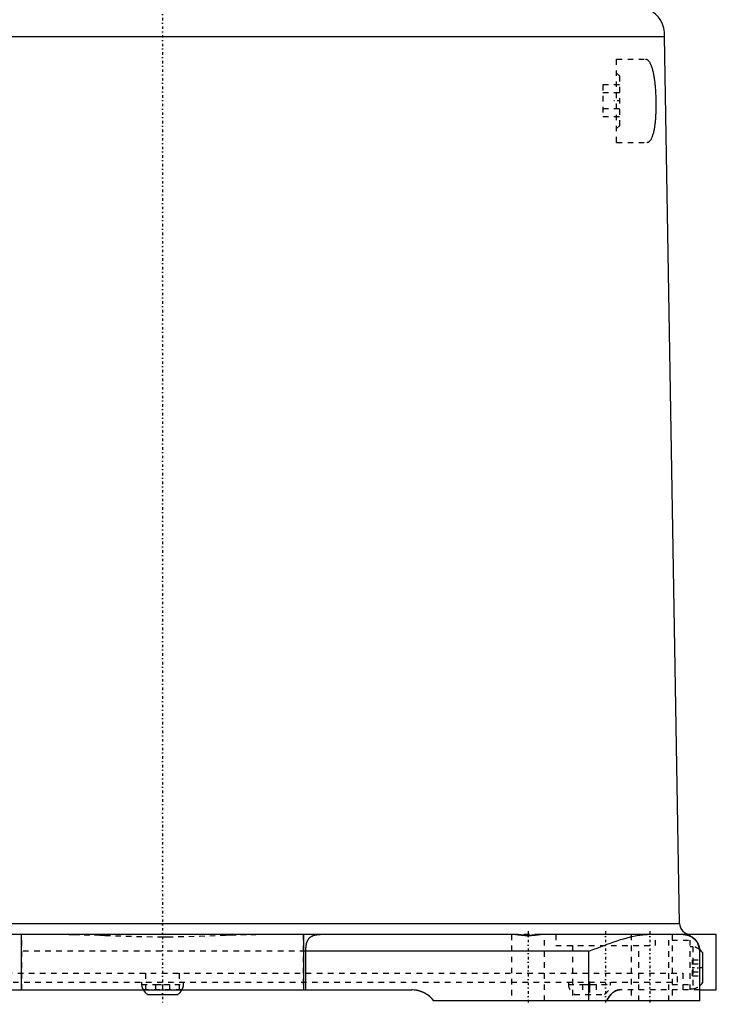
# Model space of a CAD drawing. Extents: x -152 to 584, y -5 to 847.
# Tile 2 of 12: x -26 to 100, y -1 to 177. Entities that reach past the tile are written whole.
import ezdxf

# ---------------------------------------------------------------- set-up
doc = ezdxf.new("R2010")
doc.units = 0
doc.linetypes.add('CENTER', pattern=[1.5, 0.45, -0.5, 0.05, -0.5])
doc.linetypes.add('DASHED', pattern=[2, 1, -1])
for name, color, linetype in [('AM_0', 7, 'CONTINUOUS'), ('AM_3', 7, 'DASHED'), ('AM_7', 7, 'CENTER')]:
    doc.layers.add(name, color=color, linetype=linetype)

msp = doc.modelspace()

# ---------------------------------------------------------------- linework, layer by layer
at = {"layer": 'AM_0', "color": 7, "linetype": 'CONTINUOUS'}
for p, q in [((-61.35, 174.12), (90.65, 174.12)), ((93.35, 14), (90.65, 174.12)), ((-58.49, 14), (93.35, 14)), ((63.76, 12), (-94, 12)), ((-25.5, 2), (-25.5, 12)), ((25.5, 2), (25.5, 12)), ((100, 12), (68.24, 12)), ((95.3, 11.7), (95.3, 12)), ((100, 2), (100, 12)), ((25.81, 9), (25.81, 2)), ((77, 9), (25.81, 9)), ((77, 0), (77, 9)), ((97, 0), (97, 9)), ((97.5, 8.75), (97.5, 3.25)), ((-45, 2), (45, 2)), ((97, 2), (100, 2)), ((-2.75, 1.2), (2.75, 1.2)), ((97, 0), (49, 0))]:
    msp.add_line(p, q, dxfattribs=at)
for points in [[(30, 12, 0), (29.97, 12, 0), (29.9, 12, 0), (29.84, 12, 0), (29.81, 12, 0), (29.77, 12, 0), (29.71, 12, 0), (29.64, 12, 0), (29.58, 12, 0), (29.51, 12, 0), (29.45, 12, 0), (29.42, 12, 0), (29.38, 12, 0), (29.32, 12, 0), (29.25, 12, 0), (29.19, 12, 0), (29.13, 12, 0), (29.06, 12, 0), (29.03, 11.99, 0), (29, 11.99, 0), (28.93, 11.99, 0), (28.87, 11.99, 0), (28.84, 11.99, 0), (28.81, 11.99, 0), (28.74, 11.99, 0), (28.68, 11.99, 0), (28.65, 11.99, 0), (28.62, 11.98, 0), (28.56, 11.98, 0), (28.49, 11.98, 0), (28.43, 11.98, 0), (28.37, 11.97, 0), (28.31, 11.97, 0), (28.28, 11.97, 0), (28.25, 11.96, 0), (28.19, 11.96, 0), (28.13, 11.95, 0), (28.08, 11.95, 0), (28.02, 11.94, 0), (27.96, 11.94, 0), (27.93, 11.93, 0), (27.91, 11.93, 0), (27.85, 11.92, 0), (27.8, 11.91, 0), (27.74, 11.91, 0), (27.69, 11.9, 0), (27.64, 11.89, 0), (27.61, 11.88, 0), (27.58, 11.88, 0), (27.53, 11.87, 0), (27.48, 11.86, 0), (27.43, 11.84, 0), (27.38, 11.83, 0), (27.33, 11.82, 0), (27.31, 11.81, 0), (27.28, 11.8, 0), (27.23, 11.79, 0), (27.18, 11.77, 0), (27.14, 11.75, 0), (27.09, 11.73, 0), (27.04, 11.71, 0), (27.02, 11.7, 0), (26.99, 11.69, 0), (26.95, 11.67, 0), (26.9, 11.65, 0), (26.88, 11.64, 0), (26.85, 11.62, 0), (26.81, 11.6, 0), (26.77, 11.57, 0), (26.75, 11.56, 0), (26.73, 11.55, 0), (26.69, 11.52, 0), (26.65, 11.49, 0), (26.61, 11.46, 0), (26.57, 11.43, 0), (26.53, 11.39, 0), (26.52, 11.38, 0), (26.5, 11.36, 0), (26.47, 11.33, 0), (26.43, 11.29, 0), (26.4, 11.26, 0), (26.37, 11.22, 0), (26.34, 11.18, 0), (26.33, 11.16, 0), (26.31, 11.15, 0), (26.29, 11.11, 0), (26.26, 11.06, 0), (26.23, 11.02, 0), (26.21, 10.98, 0), (26.18, 10.93, 0), (26.17, 10.91, 0), (26.16, 10.89, 0), (26.13, 10.84, 0), (26.11, 10.79, 0), (26.09, 10.74, 0), (26.07, 10.69, 0), (26.05, 10.64, 0), (26.04, 10.62, 0), (26.03, 10.59, 0), (26.01, 10.54, 0), (26, 10.48, 0), (25.98, 10.43, 0), (25.96, 10.37, 0), (25.95, 10.32, 0), (25.94, 10.29, 0), (25.94, 10.26, 0), (25.92, 10.2, 0), (25.91, 10.14, 0), (25.91, 10.11, 0), (25.9, 10.09, 0), (25.89, 10.03, 0), (25.88, 9.97, 0), (25.87, 9.94, 0), (25.87, 9.9, 0), (25.86, 9.84, 0), (25.85, 9.78, 0), (25.85, 9.72, 0), (25.84, 9.66, 0), (25.83, 9.6, 0), (25.83, 9.57, 0), (25.83, 9.53, 0), (25.82, 9.47, 0), (25.82, 9.41, 0), (25.82, 9.35, 0), (25.81, 9.28, 0), (25.81, 9.22, 0), (25.81, 9.19, 0), (25.81, 9.16, 0), (25.81, 9.09, 0), (25.81, 9.03, 0), (25.81, 9, 0)], [(68.24, 12, 0), (68.22, 12, 0), (68.19, 12, 0), (68.16, 12, 0), (68.14, 12, 0), (68.12, 12, 0), (68.09, 12, 0), (68.06, 11.99, 0), (68.02, 11.99, 0), (67.99, 11.99, 0), (67.95, 11.99, 0), (67.94, 11.99, 0), (67.92, 11.98, 0), (67.88, 11.98, 0), (67.85, 11.98, 0), (67.81, 11.97, 0), (67.77, 11.97, 0), (67.73, 11.97, 0), (67.71, 11.96, 0), (67.69, 11.96, 0), (67.65, 11.96, 0), (67.62, 11.95, 0), (67.6, 11.95, 0), (67.58, 11.95, 0), (67.54, 11.94, 0), (67.49, 11.94, 0), (67.47, 11.94, 0), (67.45, 11.93, 0), (67.41, 11.93, 0), (67.37, 11.92, 0), (67.33, 11.92, 0), (67.29, 11.91, 0), (67.24, 11.91, 0), (67.22, 11.91, 0), (67.2, 11.9, 0), (67.16, 11.9, 0), (67.11, 11.9, 0), (67.07, 11.89, 0), (67.03, 11.89, 0), (66.98, 11.88, 0), (66.96, 11.88, 0), (66.94, 11.88, 0), (66.89, 11.87, 0), (66.85, 11.87, 0), (66.8, 11.86, 0), (66.76, 11.86, 0), (66.71, 11.86, 0), (66.69, 11.86, 0), (66.67, 11.85, 0), (66.62, 11.85, 0), (66.57, 11.85, 0), (66.53, 11.84, 0), (66.48, 11.84, 0), (66.44, 11.84, 0), (66.41, 11.84, 0), (66.39, 11.84, 0), (66.34, 11.84, 0), (66.3, 11.83, 0), (66.25, 11.83, 0), (66.21, 11.83, 0), (66.16, 11.83, 0), (66.14, 11.83, 0), (66.11, 11.83, 0), (66.07, 11.83, 0), (66.02, 11.83, 0), (66, 11.83, 0), (65.98, 11.83, 0), (65.93, 11.83, 0), (65.89, 11.83, 0), (65.86, 11.83, 0), (65.84, 11.83, 0), (65.79, 11.83, 0), (65.75, 11.83, 0), (65.7, 11.83, 0), (65.66, 11.84, 0), (65.61, 11.84, 0), (65.59, 11.84, 0), (65.56, 11.84, 0), (65.52, 11.84, 0), (65.47, 11.84, 0), (65.43, 11.85, 0), (65.38, 11.85, 0), (65.33, 11.85, 0), (65.31, 11.86, 0), (65.29, 11.86, 0), (65.24, 11.86, 0), (65.2, 11.86, 0), (65.15, 11.87, 0), (65.11, 11.87, 0), (65.06, 11.88, 0), (65.04, 11.88, 0), (65.02, 11.88, 0), (64.97, 11.89, 0), (64.93, 11.89, 0), (64.89, 11.9, 0), (64.84, 11.9, 0), (64.8, 11.9, 0), (64.78, 11.91, 0), (64.76, 11.91, 0), (64.71, 11.91, 0), (64.67, 11.92, 0), (64.63, 11.92, 0), (64.59, 11.93, 0), (64.55, 11.93, 0), (64.53, 11.94, 0), (64.51, 11.94, 0), (64.46, 11.94, 0), (64.42, 11.95, 0), (64.4, 11.95, 0), (64.38, 11.95, 0), (64.35, 11.96, 0), (64.31, 11.96, 0), (64.29, 11.96, 0), (64.27, 11.97, 0), (64.23, 11.97, 0), (64.19, 11.97, 0), (64.15, 11.98, 0), (64.12, 11.98, 0), (64.08, 11.98, 0), (64.06, 11.99, 0), (64.05, 11.99, 0), (64.01, 11.99, 0), (63.98, 11.99, 0), (63.94, 11.99, 0), (63.91, 12, 0), (63.88, 12, 0), (63.86, 12, 0), (63.84, 12, 0), (63.81, 12, 0), (63.78, 12, 0), (63.76, 12, 0)], [(77, 9, 0), (77.29, 9.11, 0), (77.87, 9.34, 0), (78.46, 9.56, 0), (78.76, 9.68, 0), (79.06, 9.79, 0), (79.66, 10.02, 0), (80.27, 10.24, 0), (80.88, 10.46, 0), (81.49, 10.67, 0), (82.1, 10.88, 0), (82.4, 10.98, 0), (82.7, 11.07, 0), (83.3, 11.25, 0), (83.89, 11.42, 0), (84.48, 11.57, 0), (85.06, 11.7, 0), (85.63, 11.81, 0), (85.91, 11.86, 0), (86.19, 11.9, 0), (86.74, 11.96, 0), (87.27, 12, 0), (87.54, 12, 0)], [(94, 12, 0), (94.16, 12, 0), (94.47, 11.96, 0), (94.76, 11.9, 0), (94.91, 11.86, 0), (95.04, 11.81, 0), (95.3, 11.7, 0), (95.55, 11.57, 0), (95.77, 11.42, 0), (95.98, 11.25, 0), (96.17, 11.07, 0), (96.26, 10.98, 0), (96.34, 10.88, 0), (96.49, 10.67, 0), (96.62, 10.46, 0), (96.73, 10.24, 0), (96.82, 10.02, 0), (96.89, 9.79, 0), (96.92, 9.68, 0), (96.95, 9.56, 0), (96.98, 9.34, 0), (97, 9.11, 0), (97, 9, 0)], [(45.84, 1.93, 0), (45.69, 1.95, 0), (45.41, 1.98, 0), (45.14, 2, 0), (45, 2, 0)], [(47.72, 1.19, 0), (47.68, 1.22, 0), (47.6, 1.27, 0), (47.52, 1.32, 0), (47.47, 1.35, 0), (47.43, 1.37, 0), (47.34, 1.42, 0), (47.26, 1.46, 0), (47.17, 1.51, 0), (47.08, 1.55, 0), (46.99, 1.59, 0), (46.95, 1.61, 0), (46.9, 1.62, 0), (46.81, 1.66, 0), (46.72, 1.7, 0), (46.63, 1.73, 0), (46.54, 1.76, 0), (46.44, 1.79, 0), (46.4, 1.8, 0), (46.35, 1.81, 0), (46.26, 1.84, 0), (46.16, 1.86, 0), (46.12, 1.87, 0)], [(48.2, 0.85, 0), (48.16, 0.88, 0), (48.08, 0.94, 0), (48, 1, 0), (47.96, 1.03, 0)]]:
    msp.add_polyline3d(points, dxfattribs=at)
for centre, radius, start, end in [((85.66, 174.46), 5, 356.1895, 65.3049), ((95.35, 14), 2, 180, 270), ((94, 9), 3, 5.5702, 64.3207), ((95.45, 7.32), 2.5, 34.9465, 52.1221), ((-1.32, 3.25), 2.5, 209.9793, 235.0535), ((1.32, 3.25), 2.5, 304.9465, 330.0207), ((45, -3), 5, 36.8699, 90), ((95.45, 4.68), 2.5, 308.2933, 325.0535)]:
    msp.add_arc(centre, radius, start, end, dxfattribs=at)
at = {"layer": 'AM_3', "color": 6, "linetype": 'DASHED'}
for p, q in [((82, 155), (82, 170)), ((82, 170), (87.21, 170)), ((82.5, 167), (82, 167.5)), ((79.5, 165.39), (79.5, 159.61)), ((82.5, 165.39), (79.5, 165.39)), ((82.5, 167), (82.5, 158)), ((82.5, 163.94), (79.5, 163.94)), ((82.5, 161.06), (79.5, 161.06)), ((82.5, 159.61), (79.5, 159.61)), ((82, 157.5), (82.5, 158)), ((82, 155), (87.47, 155)), ((68.24, 12), (-30, 12)), ((-25.4, 2), (-25.4, 12)), ((25.4, 12), (25.4, 2)), ((63, 12), (63, 0)), ((69, 0), (69, 12)), ((71, 12), (71, 10)), ((84.6, 12), (84.6, 0)), ((89, 10), (89, 12)), ((91.4, 0), (91.4, 12)), ((92, 12), (92, 0)), ((92, 11), (95.3, 11)), ((95.3, 2), (95.3, 11.7)), ((25.81, 9), (-25.81, 9)), ((71, 10), (89, 10)), ((74, 10), (74, 0)), ((86, 0), (86, 10)), ((95.75, 9.8), (95.3, 9.8)), ((95.75, 9.8), (95.75, 2.2)), ((95.7, 7.44), (97.5, 7.44)), ((95.7, 4.56), (95.7, 7.44)), ((95.7, 6.72), (97.5, 6.72)), ((-64.14, 5), (93.95, 5)), ((-3.07, 5), (-3.07, 2)), ((3.07, 2), (3.07, 5)), ((93, 3.4), (93, 5)), ((93.95, 5), (93.95, 2)), ((95.7, 5.28), (97.5, 5.28)), ((95.7, 4.56), (97.5, 4.56)), ((-93, 3.4), (93, 3.4)), ((-3.8, 3.4), (-3.8, 2.95)), ((-3.8, 2.95), (3.8, 2.95)), ((3.48, 2), (-3.48, 2)), ((-1.25, 3), (1.25, 3)), ((-1.25, 3), (-1.25, 1.2)), ((0, 3), (0, 1.2)), ((1.25, 3), (1.25, 1.2)), ((3.8, 2.95), (3.8, 3.4)), ((73.28, 3.4), (73.28, 2.95)), ((73.28, 2.95), (80.88, 2.95)), ((75.83, 3), (78.33, 3)), ((75.83, 3), (75.83, 1.2)), ((77.08, 3), (77.08, 1.2)), ((78.33, 3), (78.33, 1.2)), ((80.88, 2.95), (80.88, 3.4)), ((97, 2), (82.53, 2)), ((92, 3), (95.3, 3)), ((95.3, 2.2), (95.75, 2.2)), ((74.33, 1.2), (79.83, 1.2))]:
    msp.add_line(p, q, dxfattribs=at)
for points in [[(87.47, 155, 0), (87.5, 155, 0), (87.56, 155.01, 0), (87.62, 155.02, 0), (87.65, 155.03, 0), (87.67, 155.04, 0), (87.73, 155.06, 0), (87.79, 155.09, 0), (87.85, 155.12, 0), (87.9, 155.17, 0), (87.96, 155.22, 0), (87.98, 155.24, 0), (88.01, 155.27, 0), (88.07, 155.33, 0), (88.12, 155.4, 0), (88.17, 155.47, 0), (88.22, 155.55, 0), (88.27, 155.64, 0), (88.29, 155.68, 0), (88.32, 155.73, 0), (88.36, 155.83, 0), (88.41, 155.93, 0), (88.43, 155.99, 0), (88.45, 156.04, 0), (88.5, 156.16, 0), (88.54, 156.28, 0), (88.56, 156.34, 0), (88.58, 156.4, 0), (88.62, 156.53, 0), (88.65, 156.66, 0), (88.69, 156.8, 0), (88.72, 156.94, 0), (88.75, 157.09, 0), (88.77, 157.16, 0), (88.78, 157.23, 0), (88.81, 157.39, 0), (88.84, 157.55, 0), (88.87, 157.71, 0), (88.9, 157.88, 0), (88.92, 158.06, 0), (88.93, 158.14, 0), (88.95, 158.23, 0), (88.97, 158.42, 0), (88.99, 158.61, 0), (89.01, 158.8, 0), (89.03, 159, 0), (89.05, 159.2, 0), (89.06, 159.3, 0), (89.06, 159.4, 0), (89.08, 159.61, 0), (89.09, 159.81, 0), (89.1, 160.03, 0), (89.11, 160.24, 0), (89.12, 160.45, 0), (89.13, 160.56, 0), (89.13, 160.67, 0), (89.14, 160.89, 0), (89.14, 161.11, 0), (89.15, 161.32, 0), (89.15, 161.54, 0), (89.15, 161.76, 0), (89.15, 161.87, 0), (89.15, 161.98, 0), (89.15, 162.19, 0), (89.15, 162.41, 0), (89.14, 162.51, 0), (89.14, 162.62, 0), (89.14, 162.83, 0), (89.13, 163.05, 0), (89.13, 163.16, 0), (89.12, 163.27, 0), (89.11, 163.49, 0), (89.1, 163.7, 0), (89.09, 163.92, 0), (89.08, 164.14, 0), (89.07, 164.36, 0), (89.06, 164.47, 0), (89.05, 164.57, 0), (89.03, 164.79, 0), (89.02, 165, 0), (89, 165.21, 0), (88.98, 165.42, 0), (88.95, 165.63, 0), (88.94, 165.73, 0), (88.93, 165.83, 0), (88.91, 166.03, 0), (88.88, 166.22, 0), (88.85, 166.41, 0), (88.83, 166.6, 0), (88.8, 166.78, 0), (88.78, 166.87, 0), (88.77, 166.96, 0), (88.73, 167.14, 0), (88.7, 167.3, 0), (88.67, 167.47, 0), (88.63, 167.62, 0), (88.6, 167.78, 0), (88.58, 167.85, 0), (88.56, 167.92, 0), (88.53, 168.07, 0), (88.49, 168.21, 0), (88.45, 168.35, 0), (88.41, 168.48, 0), (88.36, 168.61, 0), (88.34, 168.67, 0), (88.32, 168.73, 0), (88.27, 168.85, 0), (88.23, 168.96, 0), (88.2, 169.02, 0), (88.18, 169.07, 0), (88.13, 169.18, 0), (88.08, 169.27, 0), (88.05, 169.32, 0), (88.03, 169.36, 0), (87.98, 169.45, 0), (87.92, 169.53, 0), (87.87, 169.6, 0), (87.81, 169.67, 0), (87.76, 169.73, 0), (87.73, 169.76, 0), (87.7, 169.79, 0), (87.64, 169.83, 0), (87.59, 169.88, 0), (87.53, 169.91, 0), (87.47, 169.94, 0), (87.41, 169.96, 0), (87.38, 169.97, 0), (87.35, 169.98, 0), (87.29, 169.99, 0), (87.24, 170, 0), (87.21, 170, 0)], [(-16.86, 12, 0), (-15.96, 12, 0), (-14.14, 11.97, 0), (-12.28, 11.92, 0), (-11.35, 11.88, 0), (-10.41, 11.85, 0), (-8.52, 11.78, 0), (-6.62, 11.72, 0), (-4.72, 11.66, 0), (-2.82, 11.62, 0), (-0.94, 11.6, 0), (0, 11.6, 0), (0.94, 11.6, 0), (2.82, 11.62, 0), (4.72, 11.66, 0), (6.62, 11.72, 0), (8.52, 11.78, 0), (10.41, 11.85, 0), (11.35, 11.88, 0), (12.28, 11.92, 0), (14.14, 11.97, 0), (15.96, 12, 0), (16.86, 12, 0)], [(63.76, 12, 0), (63.82, 12, 0), (63.94, 11.99, 0), (64.06, 11.99, 0), (64.12, 11.98, 0), (64.19, 11.97, 0), (64.33, 11.96, 0), (64.47, 11.94, 0), (64.61, 11.93, 0), (64.77, 11.91, 0), (64.92, 11.89, 0), (65, 11.88, 0), (65.08, 11.88, 0), (65.24, 11.86, 0), (65.4, 11.85, 0), (65.56, 11.84, 0), (65.73, 11.83, 0), (65.89, 11.83, 0), (65.97, 11.83, 0), (66.06, 11.83, 0), (66.22, 11.83, 0), (66.38, 11.84, 0), (66.47, 11.84, 0)], [(66.47, 11.84, 0), (66.52, 11.84, 0), (66.61, 11.85, 0), (66.71, 11.86, 0), (66.76, 11.86, 0), (66.81, 11.87, 0), (66.91, 11.87, 0), (67, 11.88, 0), (67.1, 11.89, 0), (67.19, 11.9, 0), (67.28, 11.91, 0), (67.33, 11.92, 0), (67.38, 11.93, 0), (67.47, 11.94, 0), (67.55, 11.95, 0), (67.64, 11.96, 0), (67.72, 11.97, 0), (67.8, 11.97, 0), (67.84, 11.98, 0), (67.88, 11.98, 0), (67.96, 11.99, 0), (68.04, 11.99, 0), (68.07, 12, 0)], [(68.07, 12, 0), (68.1, 12, 0), (68.16, 12, 0), (68.21, 12, 0), (68.24, 12, 0)], [(94, 12, 0), (94, 12, 0), (94.01, 12, 0), (94.02, 12, 0), (94.02, 12, 0), (94.02, 12, 0), (94.03, 12, 0), (94.04, 12, 0), (94.05, 12, 0), (94.06, 12, 0), (94.07, 12, 0), (94.08, 12, 0), (94.09, 12, 0), (94.1, 12, 0), (94.12, 12, 0), (94.13, 12, 0), (94.15, 12, 0), (94.17, 12, 0), (94.17, 11.99, 0), (94.18, 11.99, 0), (94.2, 11.99, 0), (94.22, 11.99, 0), (94.23, 11.99, 0), (94.24, 11.99, 0), (94.27, 11.99, 0), (94.29, 11.99, 0), (94.3, 11.99, 0), (94.31, 11.98, 0), (94.34, 11.98, 0), (94.36, 11.98, 0), (94.39, 11.98, 0), (94.41, 11.97, 0), (94.44, 11.97, 0), (94.45, 11.97, 0), (94.47, 11.96, 0), (94.5, 11.96, 0), (94.52, 11.95, 0), (94.55, 11.95, 0), (94.59, 11.94, 0), (94.62, 11.94, 0), (94.63, 11.93, 0), (94.65, 11.93, 0), (94.68, 11.92, 0), (94.71, 11.91, 0), (94.75, 11.91, 0), (94.78, 11.9, 0), (94.82, 11.89, 0), (94.83, 11.88, 0), (94.85, 11.88, 0), (94.89, 11.87, 0), (94.92, 11.86, 0), (94.96, 11.84, 0), (94.99, 11.83, 0), (95.03, 11.82, 0), (95.05, 11.81, 0), (95.07, 11.8, 0), (95.11, 11.79, 0), (95.15, 11.77, 0), (95.19, 11.75, 0), (95.24, 11.73, 0), (95.28, 11.71, 0), (95.3, 11.7, 0), (95.32, 11.69, 0), (95.37, 11.67, 0), (95.41, 11.65, 0), (95.43, 11.64, 0), (95.45, 11.62, 0), (95.5, 11.6, 0), (95.54, 11.57, 0), (95.57, 11.56, 0), (95.59, 11.55, 0), (95.63, 11.52, 0), (95.68, 11.49, 0), (95.72, 11.46, 0), (95.77, 11.43, 0), (95.81, 11.39, 0), (95.83, 11.38, 0), (95.85, 11.36, 0), (95.89, 11.33, 0), (95.93, 11.29, 0), (95.97, 11.26, 0), (96.02, 11.22, 0), (96.06, 11.18, 0), (96.08, 11.16, 0), (96.1, 11.15, 0), (96.14, 11.11, 0), (96.18, 11.06, 0), (96.22, 11.02, 0), (96.26, 10.98, 0), (96.29, 10.93, 0), (96.31, 10.91, 0), (96.33, 10.89, 0), (96.37, 10.84, 0), (96.41, 10.79, 0), (96.44, 10.74, 0), (96.48, 10.69, 0), (96.51, 10.64, 0), (96.53, 10.62, 0), (96.54, 10.59, 0), (96.58, 10.54, 0), (96.61, 10.48, 0), (96.64, 10.43, 0), (96.67, 10.37, 0), (96.7, 10.32, 0), (96.71, 10.29, 0), (96.72, 10.26, 0), (96.75, 10.2, 0), (96.77, 10.14, 0), (96.79, 10.11, 0), (96.8, 10.09, 0), (96.82, 10.03, 0), (96.84, 9.97, 0), (96.85, 9.94, 0), (96.86, 9.9, 0), (96.88, 9.84, 0), (96.9, 9.78, 0), (96.91, 9.72, 0), (96.93, 9.66, 0), (96.94, 9.6, 0), (96.95, 9.57, 0), (96.95, 9.53, 0), (96.96, 9.47, 0), (96.97, 9.41, 0), (96.98, 9.35, 0), (96.99, 9.28, 0), (96.99, 9.22, 0), (96.99, 9.19, 0), (97, 9.16, 0), (97, 9.09, 0), (97, 9.03, 0), (97, 9, 0)], [(46.12, 1.87, 0), (46.07, 1.88, 0), (45.98, 1.9, 0), (45.88, 1.92, 0), (45.84, 1.93, 0)], [(80.22, 0, 0), (80.27, 0.11, 0), (80.37, 0.31, 0), (80.48, 0.5, 0), (80.53, 0.59, 0), (80.59, 0.68, 0), (80.7, 0.85, 0), (80.83, 1.01, 0), (80.95, 1.16, 0), (81.08, 1.3, 0), (81.22, 1.42, 0), (81.28, 1.48, 0), (81.35, 1.54, 0), (81.49, 1.64, 0), (81.63, 1.73, 0), (81.77, 1.81, 0), (81.91, 1.87, 0), (82.05, 1.92, 0), (82.12, 1.94, 0), (82.19, 1.96, 0), (82.33, 1.99, 0), (82.46, 2, 0), (82.53, 2, 0)], [(82.53, 2, 0), (82.46, 2, 0), (82.33, 1.99, 0), (82.19, 1.96, 0), (82.12, 1.94, 0), (82.05, 1.92, 0), (81.91, 1.87, 0), (81.77, 1.81, 0), (81.63, 1.73, 0), (81.49, 1.64, 0), (81.35, 1.54, 0), (81.28, 1.48, 0), (81.22, 1.42, 0), (81.08, 1.3, 0), (80.95, 1.16, 0), (80.83, 1.01, 0), (80.7, 0.85, 0), (80.59, 0.68, 0), (80.53, 0.59, 0), (80.48, 0.5, 0), (80.37, 0.31, 0), (80.27, 0.11, 0), (80.22, 0, 0)], [(47.96, 1.03, 0), (47.93, 1.05, 0), (47.85, 1.11, 0), (47.76, 1.17, 0), (47.72, 1.19, 0)], [(49, 0, 0), (48.98, 0.03, 0), (48.94, 0.08, 0), (48.9, 0.13, 0), (48.88, 0.16, 0), (48.86, 0.18, 0), (48.81, 0.23, 0), (48.77, 0.28, 0), (48.73, 0.33, 0), (48.68, 0.38, 0), (48.64, 0.43, 0), (48.62, 0.45, 0), (48.6, 0.47, 0), (48.55, 0.52, 0), (48.51, 0.56, 0), (48.46, 0.61, 0), (48.41, 0.65, 0), (48.37, 0.7, 0), (48.34, 0.72, 0), (48.32, 0.74, 0), (48.27, 0.78, 0), (48.22, 0.82, 0), (48.2, 0.85, 0)]]:
    msp.add_polyline3d(points, dxfattribs=at)
for centre, radius, start, end in [((94, 9), 3, 64.3207, 90), ((95.45, 7.32), 2.5, 52.1221, 83.126), ((94, 9), 3, 0, 5.5702), ((-1.32, 3.25), 2.5, 186.874, 209.9793), ((1.32, 3.25), 2.5, 330.0207, 353.126), ((75.76, 3.25), 2.5, 186.874, 235.0535), ((78.39, 3.25), 2.5, 304.9465, 353.126), ((95.45, 4.68), 2.5, 276.874, 308.2933)]:
    msp.add_arc(centre, radius, start, end, dxfattribs=at)
at = {"layer": 'AM_7', "color": 4, "linetype": 'CENTER'}
for p, q in [((0, 213.12), (0, -0.25)), ((82.55, 162.5), (81.45, 162.5)), ((66, 12.6), (66, -0.6)), ((80, 12.6), (80, -0.6)), ((88, 12.6), (88, -0.6)), ((97.61, 6), (95.19, 6)), ((77.08, 3.51), (77.08, 1.09))]:
    msp.add_line(p, q, dxfattribs=at)

doc.saveas('drawing.dxf')
